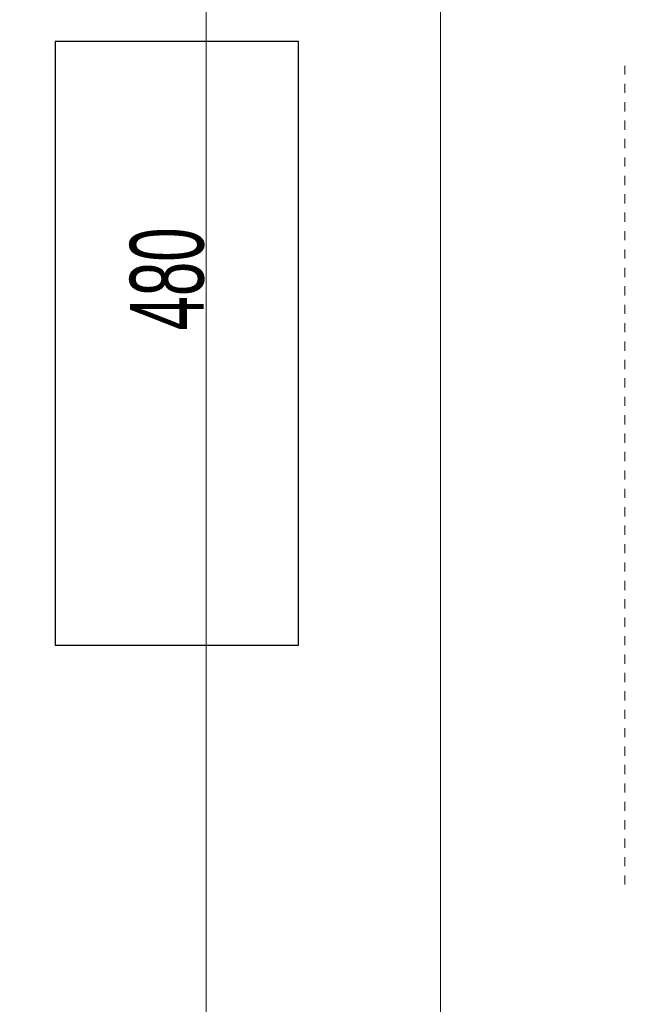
# Model space of a CAD drawing. Header units: millimetres. Extents: x -3034 to 546681, y -100001 to 133386.
# Tile 114 of 173: x 77490 to 79147, y -5099 to -2425. Entities that reach past the tile are written whole.
import ezdxf
from ezdxf.lldxf.tags import DXFTag

# ---------------------------------------------------------------- set-up
doc = ezdxf.new("R2010")
doc.units = ezdxf.units.MM
doc.set_wipeout_variables(frame=1)
for name, pattern in [('ACAD_ISO03W100', [150, 60, -90]), ('Dashed2cust', [50, 25, -25]), ('Wipeout_Contour', [1000, 0, -1000])]:
    doc.linetypes.add(name, pattern=pattern)
doc.layers.get('Defpoints').update_dxf_attribs({"color": 252})
for name, color, linetype in [('___INST__AR_podstawy', 3, 'Continuous'), ('ELEK CIENKIE', 80, 'Continuous'), ('ELEK ODGROMÓWKA', 214, 'Continuous'), ('Słup', 252, 'Continuous')]:
    doc.layers.add(name, color=color, linetype=linetype)
doc.layers.add('A-widok', color=7, linetype='Continuous', lineweight=15)
doc.layers.add('I_WYMIARY', color=6, linetype='Continuous', lineweight=18)
doc.styles.add('DETALE1_100', font='arial.ttf', dxfattribs={"width": 0.6, "height": 200})
tags = doc.linetypes.add('DASH', pattern=[15, 10, -5]).pattern_tags.tags
tags[6:7] = [DXFTag(74, 4), DXFTag(75, 0), DXFTag(340, '0'), DXFTag(46, 0.0), DXFTag(50, 0.0), DXFTag(44, 0.0), DXFTag(45, 0.0)]
tags[4:5] = [DXFTag(74, 4), DXFTag(75, 0), DXFTag(340, '0'), DXFTag(46, 0.0), DXFTag(50, 0.0), DXFTag(44, 0.0), DXFTag(45, 0.0)]
doc.dimstyles.new('Detale 1_100', dxfattribs={"dimscale": 0.12, "dimtxt": 250, "dimasz": 20, "dimexe": 50, "dimexo": 0, "dimgap": 30, "dimtad": 1, "dimdec": 1, "dimlfac": 0.1, "dimzin": 9, "dimdsep": 46, "dimtxsty": 'DETALE1_100', "dimblk1": 'DIM_KRESKA_', "dimblk2": 'DIM_KRESKA_', "dimsah": 1, "dimcen": 0, "dimse1": 1, "dimse2": 1, "dimclrd": 256, "dimclre": 256, "dimclrt": 256, "dimadec": 0, "dimazin": 0, "dimtfac": 0.01, "dimtdec": 1, "dimtix": 1, "dimtofl": 0, "dimtmove": 0, "dimatfit": 3, "dimfxl": 1, "dimtolj": 1, "dimtzin": 12, "dimlwd": -1, "dimarcsym": 0})

# ---------------------------------------------------------------- blocks, each defined once
blk = doc.blocks.new('A$C67C5DD4D')
at = {"color": 254, "linetype": 'Wipeout_Contour', "lineweight": 0, "ltscale": 457391.281449}
blk.add_wipeout([(45959.3, 21529.5), (46619.3, 21529.5), (46619.3, 23169.5), (45959.3, 23169.5)], dxfattribs=at).dxf.layer = 'Słup'
at = {"layer": 'Słup'}
for p, q in [((46619.3, 23169.5), (45959.3, 23169.5)), ((45959.3, 23169.5), (45959.3, 21529.5)), ((46619.3, 21529.5), (46619.3, 23169.5)), ((45959.3, 21529.5), (46619.3, 21529.5))]:
    blk.add_line(p, q, dxfattribs=at)
blk = doc.blocks.new('iglice')
at = {"layer": 'ELEK CIENKIE', "color": 232, "linetype": 'ACAD_ISO03W100', "ltscale": 3}
blk.add_circle((-36414.8, 17462.6), 7540, dxfattribs=at)
blk = doc.blocks.new('wentDACH')
at = {"color": 8, "linetype": 'Dashed2cust', "lineweight": 9}
blk.add_line((-106902.5, 38626.5), (-106902.5, 40850.5), dxfattribs=at)
blk = doc.blocks.new('DIM_KRESKA_')
for p, q in [((0, 14), (0, -14)), ((-6, 0), (6, 0))]:
    blk.add_line(p, q)
at = {"const_width": 1.2}
blk.add_lwpolyline([(-4.2, -4.2), (4.2, 4.2)], dxfattribs=at)
blk = doc.blocks.new('*D519')
at = {"layer": 'Defpoints', "color": 0}
for p in [(77996.3, -729.5), (78632.1, -729.5), (78632.1, -5529.5)]:
    blk.add_point(p, dxfattribs=at)
at = {"layer": 'I_WYMIARY'}
blk.add_line((77996.3, -5527.1), (77996.3, -731.9), dxfattribs=at)
at = {"layer": 'I_WYMIARY', "xscale": 2.4, "yscale": 2.4, "zscale": 2.4}
for p, rotation in [((77996.3, -729.5), 90), ((77996.3, -5529.5), 270)]:
    blk.add_blockref('DIM_KRESKA_', p, dxfattribs=dict(at, rotation=rotation))
at = {"layer": 'I_WYMIARY', "insert": (77890.5, -3129.5), "char_height": 200, "attachment_point": 5, "rotation": 90, "style": 'DETALE1_100'}
blk.add_mtext('\\A1;480', dxfattribs=at)

msp = doc.modelspace()

# ---------------------------------------------------------------- block references
msp.add_blockref('A$C67C5DD4D', (31627.445, -25653.943))

# ---------------------------------------------------------------- next in the draw order: linework, layer by layer
at = {"layer": 'A-widok', "color": 252, "linetype": 'DASH', "ltscale": 15, "true_color": 0x939393}
msp.add_lwpolyline([(78632.055, -5529.476), (81632.055, -5529.476), (81632.055, -729.476), (78632.055, -729.476)], close=True, dxfattribs=at)

# ---------------------------------------------------------------- next in the draw order: block references
at = {"layer": '___INST__AR_podstawy', "color": 210, "lineweight": 40}
msp.add_blockref('wentDACH', (186034.592, -43400.942), dxfattribs=at)
at = {"layer": 'ELEK ODGROMÓWKA'}
msp.add_blockref('iglice', (111335.99, -24243.943), dxfattribs=at)

# ---------------------------------------------------------------- next in the draw order: dimensions: what is measured, and where the dimension line sits
at = {"layer": 'I_WYMIARY'}
dim = msp.add_linear_dim(base=(77996.268, -729.476), p1=(78632.055, -5529.476), p2=(78632.055, -729.476), angle=90, dimstyle='Detale 1_100', dxfattribs=at)
dim.commit()
dim.dimension.update_dxf_attribs({"geometry": '*D519', "text_midpoint": (77890.485, -3129.476)})

doc.saveas('drawing.dxf')
